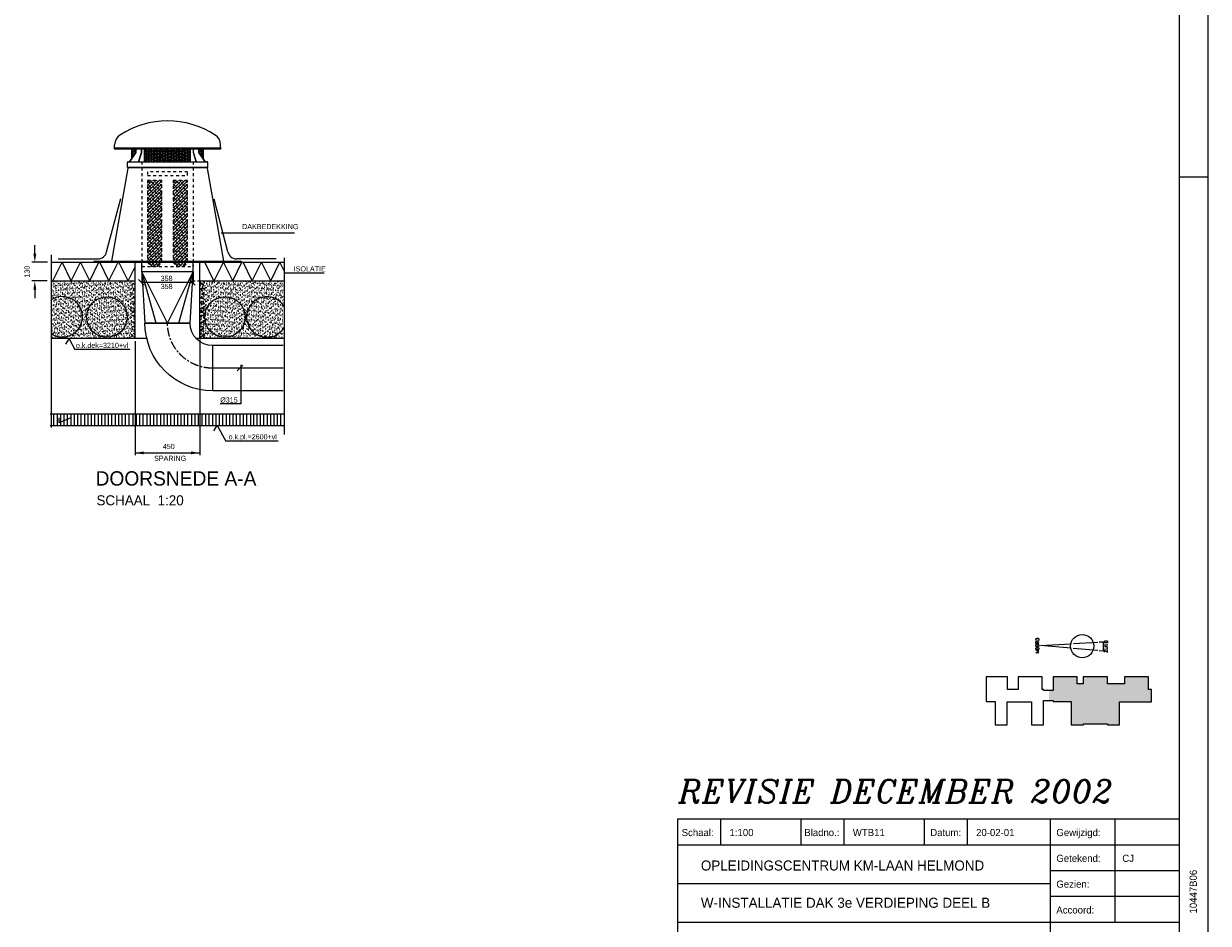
# Model space of a CAD drawing. Extents: x -4389 to 148511, y -40018 to 84100.
# Tile 22 of 28: x 107190 to 148511, y 3658 to 35037. Entities that reach past the tile are written whole.
import ezdxf

# ---------------------------------------------------------------- set-up
doc = ezdxf.new("R2010")
doc.units = 0
doc.header["$LTSCALE"] = 100
for name, pattern in [('CENTER2', [11.25, 7.5, -1.25, 1.25, -1.25]), ('CENTER4', [5, 3.125, -0.625, 0.625, -0.625]), ('HIDDEN', [2, 1, -1]), ('HIDDENINV', [3.75, 0, -1.25, 2.5]), ('LURETOUR', [6, 4, -2])]:
    doc.linetypes.add(name, pattern=pattern)
doc.layers.get('0').update_dxf_attribs({"linetype": 'CONTINUOUS'})
doc.layers.get('DEFPOINTS').update_dxf_attribs({"linetype": 'CONTINUOUS'})
for name, color, linetype in [('00KAD025', 2, 'CONTINUOUS'), ('00KAD070', 5, 'CONTINUOUS'), ('AL$1----_ALGEMEEN', 7, 'CONTINUOUS'), ('AL$1A---_ALGEMEEN', 8, 'CONTINUOUS'), ('AL$2----_RENVOOI', 7, 'CONTINUOUS'), ('AL$5----_NOORDPIJL', 7, 'CONTINUOUS'), ('BL$4----', 7, 'CONTINUOUS'), ('HATCH', 9, 'CONTINUOUS'), ('HIDDEN', 6, 'HIDDEN'), ('WL561---', 4, 'CONTINUOUS'), ('WL570---', 3, 'CONTINUOUS'), ('WL570---_HARTLIJN', 1, 'CONTINUOUS'), ('WL570---_RETOUR', 3, 'CONTINUOUS'), ('WL570---_TOEVOER', 3, 'CONTINUOUS'), ('WM561---', 1, 'CONTINUOUS'), ('WM570---', 1, 'CONTINUOUS')]:
    doc.layers.add(name, color=color, linetype=linetype)
doc.styles.add('BURO-018', font='BUROFONT.shx', dxfattribs={"height": 180})
doc.styles.add('BURO-025', font='BUROFONT.shx', dxfattribs={"height": 250})
doc.styles.add('BURO-035', font='BUROFONT.shx', dxfattribs={"height": 350})
doc.styles.add('BURO-050', font='BUROFONT.shx', dxfattribs={"height": 500})
doc.styles.add('ITALICC', font='italicc', dxfattribs={"width": 10, "height": 10})
doc.dimstyles.new('CEES', dxfattribs={"dimscale": 100, "dimtxt": 3, "dimasz": 3, "dimexe": 1, "dimexo": 1, "dimgap": 1.5, "dimtad": 0, "dimdec": 0, "dimzin": 0, "dimtxsty": 'BURO-018', "dimcen": -3, "dimdle": 1.25, "dimclrd": 1, "dimclre": 1, "dimclrt": 1, "dimazin": 3, "dimtfac": 0.75, "dimtdec": 0, "dimtofl": 0, "dimtmove": 0, "dimatfit": 3, "dimtvp": 1.5, "dimtolj": 1, "dimtzin": 0})

# ---------------------------------------------------------------- blocks, each defined once
blk = doc.blocks.new('KUIJPERSKLEUR')
at = {"color": 1}
for p, q in [((-185, 10), (-185, 73)), ((-185, 73), (-10, 73)), ((-170, 64), (-170, 73)), ((-142, 64), (-142, 73)), ((-127, 64), (-127, 73)), ((-99, 64), (-99, 73)), ((-84, 64), (-84, 73)), ((-55, 10), (-55, 73)), ((-32.5, 37), (-32.5, 73)), ((-185, 64), (-10, 64)), ((-55, 55), (-10, 55)), ((-185, 50.5), (-55, 50.5)), ((-55, 46), (-10, 46)), ((-185, 37), (-10, 37))]:
    blk.add_line(p, q, dxfattribs=at)
at = {"color": 1, "style": 'BURO-025'}
for s, p in [('Schaal:', (-183.7, 67)), ('Bladno.:', (-140.93, 67)), ('Datum:', (-97, 67)), ('Gewijzigd:', (-53, 67)), ('Getekend:', (-53, 58)), ('Gezien:', (-53, 49)), ('Accoord:', (-53, 40))]:
    blk.add_text(s, height=2.5, dxfattribs=at).set_placement(p)
at = {"color": 150, "style": 'BURO-025'}
for tag, p in [('TKSCHAAL', (-167, 67)), ('TKBLADNR', (-124, 67)), ('TKDATCREAT', (-81, 67)), ('TKDATA', (-30, 67)), ('TKINIT', (-30, 58)), ('PRPRLEID', (-30, 49)), ('PRGRLEID', (-30, 40))]:
    blk.add_attdef(tag, p, '', height=2.5, dxfattribs=at)
at = {"color": 3, "style": 'BURO-035'}
for tag, p in [('PROMSCHR', (-177, 55)), ('TK1OMSCHR', (-177, 42))]:
    blk.add_attdef(tag, p, '', height=3.5, dxfattribs=at)
at = {"color": 1, "style": 'BURO-025'}
blk.add_attdef('TKFILE', (-4, 40), '', height=2.5, rotation=90, dxfattribs=at)
blk.add_attdef('PRNAAM', (-30, 31.5), '', height=2.5, dxfattribs=at)
at = {"color": 4, "style": 'BURO-050'}
blk.add_attdef('TKTEKNR', (-48, 19), '', height=5, dxfattribs=at)
blk = doc.blocks.new('A$C5B61664F')
at = {"layer": '00KAD025', "linetype": 'CONTINUOUS'}
for p, q in [((152900, 0), (152900, 84100)), ((151900, 29700), (152900, 29700))]:
    blk.add_line(p, q, dxfattribs=at)
at = {"layer": '00KAD070', "linetype": 'CONTINUOUS'}
blk.add_line((151900, 1000), (151900, 83100), dxfattribs=at)
blk = doc.blocks.new('*X90')
at = {"color": 0}
for p, q in [((6419.8, 5768.1), (6449.8, 5776.1)), ((6419.8, 5775.2), (6449.8, 5767.2)), ((6419.8, 5757.7), (6449.8, 5765.8)), ((6419.8, 5764.9), (6449.8, 5756.8)), ((6419.8, 5747.4), (6449.8, 5755.4)), ((6419.8, 5754.5), (6446, 5747.5)), ((6419.8, 5744.2), (6440, 5738.8)), ((6419.8, 5737), (6443.1, 5743.3)), ((6419.8, 5733.8), (6433.9, 5730)), ((6419.8, 5726.7), (6434.3, 5730.6)), ((6419.8, 5723.5), (6427.9, 5721.3)), ((6419.8, 5716.3), (6425.5, 5717.9)), ((6419.8, 5713.1), (6421.8, 5712.6)), ((6448.6, 5777.9), (6449.8, 5777.5)), ((6509.8, 5699), (6803.9, 5777.9)), ((6509.8, 5709.4), (6765.3, 5777.9)), ((6509.8, 5719.7), (6726.6, 5777.9)), ((6509.8, 5730.1), (6688, 5777.9)), ((6509.8, 5740.4), (6649.4, 5777.9)), ((6509.8, 5750.8), (6610.7, 5777.9)), ((6509.8, 5761.2), (6572.1, 5777.9)), ((6509.8, 5771.5), (6533.5, 5777.9)), ((6509.8, 5688.7), (6829.8, 5774.4)), ((6509.8, 5771.8), (6823.1, 5687.9)), ((6509.8, 5761.5), (6784.5, 5687.9)), ((6509.8, 5751.1), (6745.8, 5687.9)), ((6509.8, 5740.8), (6707.2, 5687.9)), ((6509.8, 5730.4), (6668.6, 5687.9)), ((6509.8, 5720.1), (6629.9, 5687.9)), ((6509.8, 5709.7), (6591.3, 5687.9)), ((6525.9, 5777.9), (6829.8, 5696.4)), ((6545.3, 5687.9), (6829.8, 5764.1)), ((6564.5, 5777.9), (6829.8, 5706.8)), ((6583.9, 5687.9), (6829.8, 5753.7)), ((6603.1, 5777.9), (6829.8, 5717.1)), ((6622.6, 5687.9), (6829.8, 5743.4)), ((6641.8, 5777.9), (6829.8, 5727.5)), ((6661.2, 5687.9), (6829.8, 5733)), ((6680.4, 5777.9), (6829.8, 5737.8)), ((6699.9, 5687.9), (6829.8, 5722.7)), ((6719, 5777.9), (6829.8, 5748.2)), ((6738.5, 5687.9), (6829.8, 5712.3)), ((6757.7, 5777.9), (6829.8, 5758.5)), ((6796.3, 5777.9), (6829.8, 5768.9)), ((6889.8, 5769.8), (6919.8, 5777.8)), ((6889.8, 5773.5), (6919.8, 5765.5)), ((6889.8, 5759.4), (6919.8, 5767.5)), ((6889.8, 5763.2), (6919.8, 5755.1)), ((6889.8, 5752.8), (6919.8, 5744.8)), ((6892, 5749.7), (6919.8, 5757.1)), ((6898, 5741), (6919.8, 5746.8)), ((6898.6, 5740.1), (6919.8, 5734.4)), ((6904, 5732.2), (6919.8, 5736.4)), ((6907.4, 5727.4), (6919.8, 5724.1)), ((6910.1, 5723.5), (6919.8, 5726.1)), ((6912.2, 5777.9), (6919.8, 5775.8)), ((6916.1, 5714.8), (6919.8, 5715.7)), ((6916.2, 5714.7), (6919.8, 5713.7)), ((6509.8, 5699.4), (6552.6, 5687.9)), ((6509.8, 5689), (6514, 5687.9)), ((6777.1, 5687.9), (6829.8, 5702)), ((6815.8, 5687.9), (6829.8, 5691.6))]:
    blk.add_line(p, q, dxfattribs=at)
blk = doc.blocks.new('*X89')
at = {"color": 0}
for p, q in [((9930, 15632.5), (10010.9, 15713.4)), ((9930, 15654.9), (9988.4, 15713.4)), ((9930, 15677.4), (9966, 15713.4)), ((9930, 15699.8), (9943.5, 15713.4)), ((9930, 15610), (10030, 15710)), ((9945.6, 15693), (9930, 15708.6)), ((9979.3, 15681.8), (9951.2, 15709.8)), ((10001.8, 15704.2), (9992.6, 15713.4)), ((10030, 15698.4), (10015.1, 15713.4)), ((9930, 15587.6), (10030, 15687.6)), ((9956.9, 15659.3), (9930, 15686.2)), ((9930, 15565.1), (10030, 15665.1)), ((9930, 15542.7), (10030, 15642.7)), ((9934.4, 15636.9), (9930, 15641.3)), ((9930, 15520.2), (10030, 15620.2)), ((9968.1, 15625.6), (9940, 15653.7)), ((9979.3, 15592), (9951.2, 15620)), ((9990.5, 15648.1), (9962.5, 15676.2)), ((10001.8, 15614.4), (9973.7, 15642.5)), ((10013, 15670.5), (9984.9, 15698.6)), ((10024.2, 15636.9), (9996.1, 15664.9)), ((10030, 15608.6), (10007.4, 15631.3)), ((10030, 15676), (10018.6, 15687.4)), ((10030, 15653.5), (10029.8, 15653.7)), ((9945.6, 15603.2), (9930, 15618.8)), ((9930, 15497.8), (10030, 15597.8)), ((9956.9, 15569.5), (9930, 15596.4)), ((9930, 15475.3), (10030, 15575.3)), ((9930, 15452.9), (10030, 15552.9)), ((9934.4, 15547.1), (9930, 15551.5)), ((9968.1, 15535.8), (9940, 15563.9)), ((9990.5, 15558.3), (9962.5, 15586.4)), ((10001.8, 15524.6), (9973.7, 15552.7)), ((10013, 15580.7), (9984.9, 15608.8)), ((10024.2, 15547.1), (9996.1, 15575.1)), ((10030, 15518.8), (10007.4, 15541.5)), ((10030, 15586.2), (10018.6, 15597.6)), ((10030, 15563.7), (10029.8, 15563.9)), ((9930, 15430.4), (10030, 15530.4)), ((9945.6, 15513.4), (9930, 15529)), ((9930, 15408), (10030, 15508)), ((9956.9, 15479.7), (9930, 15506.6)), ((9930, 15385.5), (10030, 15485.5)), ((9930, 15363.1), (10030, 15463.1)), ((9934.4, 15457.3), (9930, 15461.7)), ((9968.1, 15446), (9940, 15474.1)), ((9979.3, 15502.2), (9951.2, 15530.2)), ((9990.5, 15468.5), (9962.5, 15496.6)), ((10001.8, 15434.8), (9973.7, 15462.9)), ((10013, 15490.9), (9984.9, 15519)), ((10024.2, 15457.3), (9996.1, 15485.3)), ((10030, 15496.4), (10018.6, 15507.8)), ((10030, 15473.9), (10029.8, 15474.1)), ((9930, 15340.6), (10030, 15440.6)), ((9945.6, 15423.6), (9930, 15439.2)), ((9930, 15318.2), (10030, 15418.2)), ((9956.9, 15389.9), (9930, 15416.8)), ((9930, 15295.7), (10030, 15395.7)), ((9930, 15273.3), (10030, 15373.3)), ((9934.4, 15367.5), (9930, 15371.9)), ((9968.1, 15356.2), (9940, 15384.3)), ((9979.3, 15412.4), (9951.2, 15440.4)), ((9990.5, 15378.7), (9962.5, 15406.8)), ((10001.8, 15345), (9973.7, 15373.1)), ((10013, 15401.1), (9984.9, 15429.2)), ((10024.2, 15367.5), (9996.1, 15395.5)), ((10030, 15429), (10007.4, 15451.7)), ((10030, 15406.6), (10018.6, 15418)), ((10030, 15384.1), (10029.8, 15384.3)), ((9930, 15250.8), (10030, 15350.8)), ((9945.6, 15333.8), (9930, 15349.4)), ((9930, 15228.4), (10030, 15328.4)), ((9956.9, 15300.1), (9930, 15327)), ((9930, 15205.9), (10030, 15305.9)), ((9968.1, 15266.4), (9940, 15294.5)), ((9979.3, 15322.6), (9951.2, 15350.6)), ((9990.5, 15288.9), (9962.5, 15316.9)), ((10013, 15311.3), (9984.9, 15339.4)), ((10024.2, 15277.7), (9996.1, 15305.7)), ((10030, 15339.2), (10007.4, 15361.9)), ((10030, 15316.8), (10018.6, 15328.2)), ((10030, 15294.3), (10029.8, 15294.5)), ((9930, 15183.5), (10030, 15283.5)), ((9934.4, 15277.7), (9930, 15282.1)), ((9930, 15161), (10030, 15261)), ((9945.6, 15244), (9930, 15259.6)), ((9956.9, 15210.3), (9930, 15237.2)), ((9930.9, 15139.5), (10030, 15238.6)), ((9942.1, 15128.2), (10030, 15216.1)), ((9979.3, 15232.8), (9951.2, 15260.8)), ((9990.5, 15199.1), (9962.5, 15227.1)), ((10001.8, 15255.2), (9973.7, 15283.3)), ((10013, 15221.5), (9984.9, 15249.6)), ((10024.2, 15187.9), (9996.1, 15215.9)), ((10030, 15249.4), (10007.4, 15272)), ((10030, 15227), (10018.6, 15238.4)), ((9934.4, 15187.9), (9930, 15192.3)), ((9945.6, 15154.2), (9930, 15169.8)), ((9956.9, 15120.5), (9930, 15147.3)), ((9968.1, 15176.6), (9940, 15204.7)), ((9979.3, 15143), (9951.2, 15171)), ((9953.4, 15117), (10030, 15193.7)), ((9984.5, 15115.4), (9962.5, 15137.3)), ((10001.8, 15165.4), (9973.7, 15193.5)), ((9974.2, 15115.4), (10030, 15171.2)), ((10013, 15131.7), (9984.9, 15159.8)), ((10006, 15116.3), (9996.1, 15126.1)), ((9996.6, 15115.4), (10030, 15148.8)), ((10030, 15159.6), (10007.4, 15182.2)), ((10028.4, 15138.8), (10018.6, 15148.6)), ((10030, 15204.5), (10029.8, 15204.7))]:
    blk.add_line(p, q, dxfattribs=at)
blk = doc.blocks.new('LU-1D-VR-6276FE6FE')
at = {"color": 0, "linetype": 'CONTINUOUS'}
for p, q in [((1790, 895), (0, 787.5)), ((0, 393.75), (1790, 895)), ((0, 0), (1790, 895)), ((1790, -895), (1790, 895)), ((0, 787.5), (0, -787.5)), ((0, 0), (1790, -895)), ((0, -393.75), (1790, -895)), ((0, -787.5), (1790, -895))]:
    blk.add_line(p, q, dxfattribs=at)
blk = doc.blocks.new('LU-2D-K-166')
at = {"color": 0, "linetype": 'CONTINUOUS'}
for p, q in [((-0.5, 179), (0.5, 179)), ((-0.5, -179), (0.5, -179))]:
    blk.add_line(p, q, dxfattribs=at)
blk = doc.blocks.new('*D93')
at = {"color": 1, "linetype": 'BYBLOCK'}
for p, q in [((69677, 22796), (69677, 23096)), ((70125, 22496), (69577, 22496)), ((70104, 21846), (69577, 21846)), ((69677, 21546), (69677, 21246))]:
    blk.add_line(p, q, dxfattribs=at)
for points in [[(69627, 22796), (69727, 22796), (69677, 22496)], [(69627, 21546), (69727, 21546), (69677, 21846)]]:
    blk.add_solid(points, dxfattribs=at)
at = {"layer": 'DEFPOINTS', "color": 0, "linetype": 'BYBLOCK'}
for p in [(70225, 22496), (69677, 21846), (70204, 21846)]:
    blk.add_point(p, dxfattribs=at)
at = {"color": 1, "linetype": 'BYBLOCK', "insert": (69407, 22171), "char_height": 180, "attachment_point": 5, "rotation": 90, "style": 'BURO-018'}
blk.add_mtext('\\A1;130', dxfattribs=at)
blk = doc.blocks.new('LU-1D-K-627')
at = {"color": 0, "linetype": 'CONTINUOUS'}
for p, q in [((-0.5, 787.5), (0.5, 787.5)), ((-0.5, -787.5), (0.5, -787.5))]:
    blk.add_line(p, q, dxfattribs=at)
at = {"layer": 'WL570---_HARTLIJN', "linetype": 'CENTER2'}
blk.add_line((-0.5, 0), (0.5, 0), dxfattribs=at)
blk = doc.blocks.new('LU-1D-B--1-6275A627')
at = {"color": 0, "linetype": 'CONTINUOUS'}
for p, q in [((-1575, -787.5), (-1575, 787.5)), ((787.5, -1575), (-787.5, -1575))]:
    blk.add_line(p, q, dxfattribs=at)
for radius in [2362.5, 787.5]:
    blk.add_arc((-1575, -1575), radius, 0, 90, dxfattribs=at)
at = {"layer": 'WL570---_HARTLIJN', "linetype": 'CENTER4'}
blk.add_arc((-1575, -1575), 1575, 0, 90, dxfattribs=at)

msp = doc.modelspace()

# ---------------------------------------------------------------- hatches: boundary and pattern name
at = {"layer": 'BL$4----'}
msp.add_hatch(color=8, dxfattribs=at).paths.add_polyline_path([(144151.7, 12006.4), (143934.9, 12006.4), (143934.9, 12251.3), (143095.4, 12251.3), (143095.4, 11779.1), (142958, 11779.1), (142958, 11433.6), (143095.4, 11433.6), (143095.4, 11393), (143731.9, 11393), (143731.9, 10580), (144152.4, 10580), (144152.4, 10610.4), (144990.5, 10610.4), (144990.5, 10580), (145411, 10580), (145411, 11389), (146534.9, 11389), (146534.9, 11809.5), (146429.5, 11809.5), (146429.5, 12251.3), (145590, 12251.3), (145590, 12006.4), (144991.2, 12006.4), (144991.2, 12251.3), (144151.7, 12251.3)])
at = {"layer": 'WM570---'}
h = msp.add_hatch(dxfattribs=at)
h.set_pattern_fill('AR-SAND', color=8, scale=2.5, style=0)
h.set_pattern_definition([(37.5, (156667.02, -213530.86), (-4.00008, 122.35331), [0, -96.52, 0, -107.95, 0, -103.1875]), (7.5, (156667.02, -213530.86), (112.38082, 179.20628), [0, -52.07, 0, -86.995, 0, -33.3375]), (327.5, (156588.91, -213530.86), (197.748093, 0.359296), [0, -31.75, 0, -114.3, 0, -149.225]), (317.5, (156588.91, -213530.86), (190.88911, 55.73233), [0, -15.875, 0, -74.93, 0, -85.725])])
h.paths.add_polyline_path([(108146.8, 26064), (108146.8, 25297.8, -2.5235902), (108146.8, 24328.7), (108146.8, 24064), (110933.6, 24064), (110933.6, 26064), (110559.2, 26064)])
h.paths.add_polyline_path([(110866.9, 24805.2, -1.0000001), (109452, 24805.2, -1.0000001)], flags=16)
h.paths.add_polyline_path([(110866.9, 24805.2, 1.0000001), (109452, 24805.2, 1.0000001)], flags=0)
h.paths.add_polyline_path([(108146.8, 25297.8), (108146.8, 24328.7, 2.5235902)], flags=16)
h = msp.add_hatch(dxfattribs=at)
h.set_pattern_fill('AR-SAND', color=8, scale=2.5, style=0)
h.paths.add_polyline_path([(111082.6, 26064), (110925.8, 26064), (110925.8, 24064), (111082.6, 24064)])
h = msp.add_hatch(dxfattribs=at)
h.set_pattern_fill('AR-SAND', color=8, scale=2.5, style=0)
h.set_pattern_definition([(142.5, (224415.2, 0), (4.00008, 122.35331), [0, -96.52, 0, -107.95, 0, -103.1875]), (172.5, (224415.2, 0), (-112.38082, 179.20628), [0, -52.07, 0, -86.995, 0, -33.3375]), (212.5, (224493.31, 0), (-197.74809, 0.3593), [0, -31.75, 0, -114.3, 0, -149.225]), (222.5, (224493.3, 0), (-190.88911, 55.73233), [0, -15.875, 0, -74.93, 0, -85.725])])
h.paths.add_polyline_path([(113332.6, 26064), (113489.4, 26064), (113489.4, 24064), (113332.6, 24064)])
h = msp.add_hatch(dxfattribs=at)
h.set_pattern_fill('AR-SAND', color=8, scale=2.5, style=0)
h.set_pattern_definition([(142.5, (67717.84, -213530.86), (4.00008, 122.35331), [0, -96.52, 0, -107.95, 0, -103.1875]), (172.5, (67717.84, -213530.86), (-112.38082, 179.20628), [0, -52.07, 0, -86.995, 0, -33.3375]), (212.5, (67795.95, -213530.86), (-197.748093, 0.359296), [0, -31.75, 0, -114.3, 0, -149.225]), (222.5, (67795.95, -213530.86), (-190.88911, 55.73233), [0, -15.875, 0, -74.93, 0, -85.725])])
h.paths.add_polyline_path([(116238.1, 26064), (116238.1, 25297.8, 2.5235902), (116238.1, 24328.7), (116238.1, 24064), (113451.2, 24064), (113451.2, 26064), (113825.6, 26064)])
h.paths.add_polyline_path([(113518, 24805.2, 1.0000001), (114932.9, 24805.2, 1.0000001)], flags=16)
h.paths.add_polyline_path([(113518, 24805.2, -1.0000001), (114932.9, 24805.2, -1.0000001)], flags=0)
h.paths.add_polyline_path([(116238.1, 25297.8), (116238.1, 24328.7, -2.5235902)], flags=16)

# ---------------------------------------------------------------- linework, layer by layer
at = {"color": 3}
for p, q in [((110362.4, 30712.3), (110362.4, 30817.2)), ((110362.4, 30712.3), (114053.1, 30712.3)), ((110362.8, 30672.3), (114052.8, 30672.3)), ((110957.8, 30330.7), (110957.8, 30672.3)), ((111107.8, 30547.3), (111107.8, 30672.3)), ((111117.8, 30544.2), (111117.8, 30672.3)), ((111297.8, 30548.8), (111297.8, 30672.3)), ((111307.8, 30547.3), (111307.8, 30672.3)), ((113107.8, 30547.3), (113107.8, 30672.3)), ((113117.8, 30548.8), (113117.8, 30672.3)), ((113297.8, 30544.2), (113297.8, 30672.3)), ((113307.8, 30547.3), (113307.8, 30672.3)), ((113457.8, 30330.7), (113457.8, 30672.3)), ((114053.1, 30712.3), (114053.1, 30817.2)), ((110807.8, 30022.3), (110807.8, 30197.3)), ((110832.8, 30222.3), (113582.8, 30222.3)), ((110882.8, 30222.3), (111107.8, 30547.3)), ((110894.9, 30222.3), (111117.8, 30544.2)), ((111197.3, 30222.3), (111297.8, 30548.8)), ((111207.8, 30222.3), (111307.8, 30547.3)), ((113207.8, 30222.3), (113107.8, 30547.3)), ((113218.2, 30222.3), (113117.8, 30548.8)), ((113520.6, 30222.3), (113297.8, 30544.2)), ((113532.8, 30222.3), (113307.8, 30547.3)), ((113607.8, 30022.3), (113607.8, 30197.3)), ((110807.8, 30022.3), (113607.8, 30022.3)), ((113572.5, 30022.3), (110843.1, 30022.3))]:
    msp.add_line(p, q, dxfattribs=at)
for p, q in [((111407.8, 30222.3), (111407.8, 30672.3)), ((113007.8, 30222.3), (113007.8, 30672.3)), ((110914, 30022.3), (113501.5, 30022.3))]:
    msp.add_line(p, q)
at = {"color": 1, "linetype": 'BYBLOCK'}
for p, q in [((113328.2, 24016.5), (113328.2, 19990.8)), ((111075.5, 23966.6), (111075.5, 19990.8)), ((114632.7, 22927.2), (114832.1, 23126.6)), ((114761.1, 23135.7), (114761.1, 21773)), ((114761.1, 21773), (114043.3, 21773)), ((111075.5, 20066.5), (113328.2, 20066.5))]:
    msp.add_line(p, q, dxfattribs=at)
at = {"color": 3}
for points in [[(110843.1, 30022.4), (110838.9, 30021, 0.2751603), (110822.2, 30001.7), (110250.2, 26758, -0.3639702), (110225.6, 26737.3)], [(113572.1, 30022.4), (113576.3, 30021, -0.2751603), (113593, 30001.7), (114165, 26758, 0.3639702), (114189.6, 26737.3)]]:
    msp.add_lwpolyline(points, format="xyb", dxfattribs=at)
msp.add_lwpolyline([(114782.6, 26722.3), (114782.6, 26737.3), (109632.6, 26737.3), (109632.6, 26722.3)], close=True, dxfattribs=at)
for centre, radius, start, end in [((112207.8, 28604.1), 3043.2, 56.85098, 123.14902), ((110762.4, 30817.2), 400, 123.149, 180), ((113653.1, 30817.2), 400, 0, 56.851), ((110362.8, 30692.3), 20, 89.00488, 270.00441), ((114052.8, 30692.3), 20, 269.99559, 90.99512), ((110832.8, 30197.3), 25, 90, 180), ((113582.8, 30197.3), 25, 0, 90)]:
    msp.add_arc(centre, radius, start, end, dxfattribs=at)
at = {"color": 1, "linetype": 'BYBLOCK'}
for points in [[(111375.5, 20116.5), (111375.5, 20016.5), (111075.5, 20066.5)], [(113028.2, 20116.5), (113028.2, 20016.5), (113328.2, 20066.5)]]:
    msp.add_solid(points, dxfattribs=at)
at = {"layer": 'AL$1----_ALGEMEEN', "color": 8}
msp.add_circle((144115.1, 13326.7), 405.1, dxfattribs=at)
at = {"layer": 'AL$1A---_ALGEMEEN', "linetype": 'CONTINUOUS'}
msp.add_lwpolyline([(108831.1, 21294.1), (108431.1, 21118), (108431.1, 21294.1)], dxfattribs=at)
at = {"layer": 'AL$2----_RENVOOI', "color": 8}
for p, q in [((140765.3, 12251.3), (140765.3, 11393)), ((141507.8, 12251.3), (140765.3, 12251.3)), ((141507.8, 11809.5), (141507.8, 12251.3)), ((142721.4, 12251.3), (141881.8, 12251.3)), ((141881.8, 12251.3), (141881.8, 11809.5)), ((142721.4, 11809.5), (142721.4, 12251.3)), ((143095.4, 12251.3), (143095.4, 11779.1)), ((143934.9, 12251.3), (143095.4, 12251.3)), ((143934.9, 12006.4), (143934.9, 12251.3)), ((144151.7, 12006.4), (143934.9, 12006.4)), ((144991.2, 12251.3), (144151.7, 12251.3)), ((144151.7, 12251.3), (144151.7, 12006.4)), ((144991.2, 12006.4), (144991.2, 12251.3)), ((145590, 12006.4), (144991.2, 12006.4)), ((145590, 12251.3), (145590, 12006.4)), ((146429.5, 12251.3), (145590, 12251.3)), ((146429.5, 11809.5), (146429.5, 12251.3)), ((141881.8, 11809.5), (141507.8, 11809.5)), ((142759.1, 11809.5), (142721.4, 11809.5)), ((142759.1, 11779.1), (142759.1, 11809.5)), ((143095.4, 11779.1), (142759.1, 11779.1)), ((146534.9, 11809.5), (146429.5, 11809.5)), ((146534.9, 11389), (146534.9, 11809.5)), ((140765.3, 11393), (141080, 11393)), ((141080, 11393), (141080, 10580)), ((141500.5, 11389), (142338.6, 11389)), ((141500.5, 10580), (141500.5, 11389)), ((142338.6, 11389), (142338.6, 10580)), ((142759.1, 11433.6), (143095.4, 11433.6)), ((142759.1, 10580), (142759.1, 11433.6)), ((143095.4, 11433.6), (143095.4, 11393)), ((143095.4, 11393), (143731.9, 11393)), ((143731.9, 11393), (143731.9, 10580)), ((145411, 11389), (146534.9, 11389)), ((145411, 10580), (145411, 11389)), ((141080, 10580), (141500.5, 10580)), ((142338.6, 10580), (142759.1, 10580)), ((143731.9, 10580), (144152.4, 10580)), ((144152.4, 10610.4), (144990.5, 10610.4)), ((144152.4, 10580), (144152.4, 10610.4)), ((144990.5, 10610.4), (144990.5, 10580)), ((144990.5, 10580), (145411, 10580))]:
    msp.add_line(p, q, dxfattribs=at)
at = {"layer": 'AL$5----_NOORDPIJL', "color": 8}
for points in [[(142586.7, 13204.3), (142505.7, 13205.4), (142492.5, 13223.1), (142493, 13259.4), (142506.7, 13276.9), (142587.7, 13275.8), (142600.9, 13257.9), (142600.4, 13221.6), (142586.7, 13204.3)], [(142588.2, 13312.1), (142507.2, 13313.2), (142494, 13330.9), (142494.5, 13367.4), (142508.2, 13384.7), (142589.2, 13383.6), (142602.4, 13365.9), (142601.8, 13329.4), (142588.2, 13312.1)], [(142603.1, 13419.8), (142495.2, 13421.3), (142496, 13475.3), (142509.7, 13492.6), (142536.7, 13492.2), (142550, 13474.5), (142549.2, 13420.6)], [(142604.6, 13527.8), (142496.7, 13529.3), (142497.5, 13583.2), (142524.7, 13600.3), (142578.7, 13599.5), (142605.4, 13581.7), (142604.6, 13527.8)], [(142549.7, 13455.7), (142604.1, 13489.9)], [(143716.5, 13253.4), (142656.8, 13346.9), (143718.7, 13410.9)], [(144656.1, 13170.4), (143801.8, 13245.6)], [(143804.2, 13416.2), (144660.2, 13467.9)], [(144704, 13471.6), (144846.4, 13478.5), (144841.9, 13154.6), (144699.8, 13165.4)], [(144889.9, 13226.5), (144982.5, 13225.2), (144996.2, 13242.5), (144996.8, 13278.8), (144983.5, 13296.5), (144889.5, 13297.8)], [(144890.2, 13350.2), (144890.7, 13386.4)], [(144890.5, 13369.8), (144998, 13368.3)], [(144999, 13440), (144891.5, 13441.5), (144892.2, 13495.3), (144919.4, 13512.4), (144973.1, 13511.6), (144999.7, 13493.8), (144999, 13440)], [(144997.7, 13348.7), (144998.2, 13384.9)], [(142598.6, 13096.1), (142490.7, 13097.6), (142599.6, 13167.6), (142491.7, 13169.1)], [(144887, 13119.1), (144888, 13190.3), (144994.5, 13117.6), (144995.5, 13188.8)]]:
    msp.add_lwpolyline(points, dxfattribs=at)
at = {"layer": 'DEFPOINTS', "color": 0, "linetype": 'BYBLOCK'}
for p in [(110641.4, 26064), (111141.4, 26064), (110920.7, 24064), (113328.2, 20066.5)]:
    msp.add_point(p, dxfattribs=at)
at = {"layer": 'HIDDEN', "color": 1}
for p, q in [((111310.1, 30222.3), (111310.1, 26572.3)), ((113105.1, 30222.3), (113105.1, 26572.3)), ((111310.1, 26572.3), (113105.1, 26572.3))]:
    msp.add_line(p, q, dxfattribs=at)
for points in [[(111507.6, 29872.3), (111507.6, 29747.3), (112907.6, 29747.3), (112907.6, 29872.3)], [(111507.6, 26707.3), (111632.6, 26582.3), (111882.6, 26582.3), (112007.6, 26707.3), (112007.6, 29572.3), (111507.6, 29572.3)], [(112407.6, 26707.3), (112532.6, 26582.3), (112782.6, 26582.3), (112907.6, 26707.3), (112907.6, 29572.3), (112407.6, 29572.3)]]:
    msp.add_lwpolyline(points, close=True, dxfattribs=at)
at = {"layer": 'WL570---_RETOUR'}
msp.add_line((111312.6, 26714), (113102.6, 26714), dxfattribs=at)
at = {"layer": 'WL570---_TOEVOER', "color": 8}
for p, q in [((108156.1, 20958), (108156.1, 26969.5)), ((116286.5, 20708.5), (116286.5, 26866.2)), ((108156.1, 26714), (114718.5, 26714)), ((108206.7, 26064), (108528.6, 26714)), ((108850.6, 26064), (108528.6, 26714)), ((108850.6, 26064), (109172.5, 26714)), ((109494.5, 26064), (109172.5, 26714)), ((109494.5, 26064), (109816.4, 26714)), ((110161.7, 26064), (109839.7, 26714)), ((110161.7, 26064), (110483.6, 26714)), ((110828.9, 26064), (110506.9, 26714)), ((110836.2, 26064), (111082.6, 26561.5)), ((111082.6, 24066.4), (111082.6, 26732)), ((113327.8, 26714), (113327.8, 24064)), ((113826.4, 26064), (113504.4, 26714)), ((113838.4, 26064), (114160.4, 26714)), ((114482.3, 26064), (114160.4, 26714)), ((114202.8, 26714), (116286.5, 26714)), ((114482.3, 26064), (114804.3, 26714)), ((115161.6, 26064), (114839.7, 26714)), ((115161.6, 26064), (115483.6, 26714)), ((115805.5, 26064), (115483.6, 26714)), ((115805.5, 26064), (116127.4, 26714)), ((116286.5, 26392.8), (116127.4, 26714)), ((108156.1, 26064), (111082.6, 26064)), ((113327.8, 26064), (116286.5, 26064)), ((108156.1, 24064), (111499.4, 24064)), ((113192.7, 24064), (116286.5, 24064)), ((108110, 21424.9), (113057.2, 21424.9)), ((108245.7, 21024.9), (108245.7, 21424.9)), ((108364.8, 21024.9), (108364.8, 21424.9)), ((108483.8, 21024.9), (108483.8, 21424.9)), ((108602.9, 21024.9), (108602.9, 21424.9)), ((108721.9, 21024.9), (108721.9, 21424.9)), ((108841, 21024.9), (108841, 21424.9)), ((108960.1, 21024.9), (108960.1, 21424.9)), ((109079.1, 21024.9), (109079.1, 21424.9)), ((109198.2, 21024.9), (109198.2, 21424.9)), ((109317.3, 21024.9), (109317.3, 21424.9)), ((109436.3, 21024.9), (109436.3, 21424.9)), ((109555.4, 21024.9), (109555.4, 21424.9)), ((109674.4, 21024.9), (109674.4, 21424.9)), ((109793.5, 21024.9), (109793.5, 21424.9)), ((109912.6, 21024.9), (109912.6, 21424.9)), ((110031.6, 21024.9), (110031.6, 21424.9)), ((110150.7, 21024.9), (110150.7, 21424.9)), ((110269.8, 21024.9), (110269.8, 21424.9)), ((110388.8, 21024.9), (110388.8, 21424.9)), ((110507.9, 21024.9), (110507.9, 21424.9)), ((110626.9, 21024.9), (110626.9, 21424.9)), ((110746, 21024.9), (110746, 21424.9)), ((110865.1, 21024.9), (110865.1, 21424.9)), ((111004.6, 21024.9), (111004.6, 21424.9)), ((111123.6, 21024.9), (111123.6, 21424.9)), ((111242.7, 21024.9), (111242.7, 21424.9)), ((111361.8, 21024.9), (111361.8, 21424.9)), ((111491.9, 21024.9), (111491.9, 21424.9)), ((111611, 21024.9), (111611, 21424.9)), ((111730, 21024.9), (111730, 21424.9)), ((111849.1, 21024.9), (111849.1, 21424.9)), ((111968.2, 21024.9), (111968.2, 21424.9)), ((112087.2, 21024.9), (112087.2, 21424.9)), ((112206.3, 21024.9), (112206.3, 21424.9)), ((112325.3, 21024.9), (112325.3, 21424.9)), ((112444.4, 21024.9), (112444.4, 21424.9)), ((112563.5, 21024.9), (112563.5, 21424.9)), ((112682.5, 21024.9), (112682.5, 21424.9)), ((112801.6, 21024.9), (112801.6, 21424.9)), ((112920.7, 21024.9), (112920.7, 21424.9)), ((112967.4, 21424.9), (116286.5, 21424.9)), ((113053.8, 21024.9), (113053.8, 21424.9)), ((113172.8, 21024.9), (113172.8, 21424.9)), ((113291.9, 21024.9), (113291.9, 21424.9)), ((113411, 21024.9), (113411, 21424.9)), ((113545.2, 21024.9), (113545.2, 21424.9)), ((113664.2, 21024.9), (113664.2, 21424.9)), ((113783.3, 21024.9), (113783.3, 21424.9)), ((113902.4, 21024.9), (113902.4, 21424.9)), ((114021.4, 21024.9), (114021.4, 21424.9)), ((114140.5, 21024.9), (114140.5, 21424.9)), ((114259.6, 21024.9), (114259.6, 21424.9)), ((114378.6, 21024.9), (114378.6, 21424.9)), ((114497.7, 21024.9), (114497.7, 21424.9)), ((114616.7, 21024.9), (114616.7, 21424.9)), ((114735.8, 21024.9), (114735.8, 21424.9)), ((114854.9, 21024.9), (114854.9, 21424.9)), ((114973.9, 21024.9), (114973.9, 21424.9)), ((115109.6, 21024.9), (115109.6, 21424.9)), ((115212.1, 21024.9), (115212.1, 21424.9)), ((115331.1, 21024.9), (115331.1, 21424.9)), ((115450.2, 21024.9), (115450.2, 21424.9)), ((115569.2, 21024.9), (115569.2, 21424.9)), ((115688.3, 21024.9), (115688.3, 21424.9)), ((115807.4, 21024.9), (115807.4, 21424.9)), ((115926.4, 21024.9), (115926.4, 21424.9)), ((116045.5, 21024.9), (116045.5, 21424.9)), ((116164.6, 21024.9), (116164.6, 21424.9)), ((116283.6, 21024.9), (116283.6, 21424.9)), ((108110, 21024.9), (116287.7, 21024.9))]:
    msp.add_line(p, q, dxfattribs=at)
at = {"layer": 'WL570---_TOEVOER', "color": 8, "linetype": 'HIDDENINV'}
for p, q in [((113151.5, 26064), (113731.7, 26064)), ((111141.3, 24064), (111144.2, 24064))]:
    msp.add_line(p, q, dxfattribs=at)
at = {"layer": 'WL570---_TOEVOER', "color": 8}
for centre in [(110092.2, 24805.2), (114210.7, 24805.2)]:
    msp.add_circle(centre, 707.4, dxfattribs=at)
for centre, start, end in [((108534.7, 24813.2), 239.07656, 120.92344), ((115672.7, 24805.2), 29.80526, 330.19474)]:
    msp.add_arc(centre, 707.4, start, end, dxfattribs=at)
at = {"layer": 'WM561---'}
for p, q in [((110895.6, 23669), (108977.1, 23669)), ((116068.9, 20479.1), (114243.9, 20479.1))]:
    msp.add_line(p, q, dxfattribs=at)
at = {"layer": 'WM570---', "color": 6}
for p, q in [((110078.5, 27075.5), (110573.3, 28944.9)), ((114310.1, 27075.5), (113829.6, 28918.3)), ((108397.3, 26835.8), (109784.6, 26835.8)), ((115994.7, 26835.8), (114607.4, 26835.8))]:
    msp.add_line(p, q, dxfattribs=at)
at = {"layer": 'WM570---'}
for p, q in [((114073.9, 27747.8), (116635.9, 27747.8)), ((116275.8, 26344.3), (117666.1, 26344.3)), ((108662.1, 23861.8), (108774.2, 24046.3)), ((108774.2, 24046.3), (108977.1, 23669)), ((113826.8, 20841.4), (113938.9, 21025.9)), ((113938.9, 21025.9), (114236.4, 20472.8))]:
    msp.add_line(p, q, dxfattribs=at)
at = {"layer": 'WM570---', "linetype": 'CONTINUOUS'}
for p, q in [((111391.2, 25913), (111191.8, 26112.4)), ((111313.7, 26391.7), (111313.7, 25978.6)), ((113176.3, 25913), (112976.9, 26112.4)), ((113099.6, 26386.7), (113099.6, 25954)), ((113104.5, 26012.7), (111312.6, 26012.7))]:
    msp.add_line(p, q, dxfattribs=at)
at = {"layer": 'WM570---', "color": 6}
for centre, start, end in [((109784.6, 27135.8), 270, 348.40229), ((114607.4, 27135.8), 191.59771, 270)]:
    msp.add_arc(centre, 300, start, end, dxfattribs=at)

# ---------------------------------------------------------------- block references
at = {"layer": 'BL$4----'}
msp.add_blockref('A$C5B61664F', (-4388.6, 0), dxfattribs=at)
ref = msp.add_blockref('KUIJPERSKLEUR', (148511.4, 0), dxfattribs=dict(at, xscale=100, yscale=100, zscale=100))
ref.add_attrib('TKINIT', 'CJ', (145511.4, 5800), dxfattribs={"layer": '0', "color": 150, "height": 250, "style": 'BURO-025'})
ref.add_attrib('TKDATCREAT', '20-02-01', (140411.4, 6700), dxfattribs={"layer": '0', "color": 150, "height": 250, "style": 'BURO-025'})
ref.add_attrib('TKSCHAAL', '1:100', (131811.4, 6700), dxfattribs={"layer": '0', "color": 150, "height": 250, "style": 'BURO-025'})
ref.add_attrib('TKFILE', '10447B06', (148111.4, 4000), dxfattribs={"layer": '0', "color": 1, "height": 250, "rotation": 90, "style": 'BURO-025'})
ref.add_attrib('TKBLADNR', 'WTB11', (136111.4, 6700), dxfattribs={"layer": '0', "color": 150, "height": 250, "style": 'BURO-025'})
ref.add_attrib('PROMSCHR', 'OPLEIDINGSCENTRUM KM-LAAN HELMOND', (130811.4, 5500), dxfattribs={"layer": '0', "color": 3, "height": 350, "style": 'BURO-035'})
ref.add_attrib('TK1OMSCHR', 'W-INSTALLATIE DAK 3e VERDIEPING DEEL B', (130811.4, 4200), dxfattribs={"layer": '0', "color": 3, "height": 350, "style": 'BURO-035'})
at = {"layer": 'HATCH', "xscale": 5, "yscale": 5, "zscale": 5}
for name, p in [('*X90', (78859, 1783)), ('*X89', (61857.5, -48994.5)), ('*X89', (62757.5, -48994.5))]:
    msp.add_blockref(name, p, dxfattribs=at)
at = {"layer": 'WL570---_RETOUR', "linetype": 'LURETOUR', "xscale": 333.7035275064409, "yscale": 5, "zscale": 5, "rotation": 90}
msp.add_blockref('LU-2D-K-166', (112207.6, 26547.1), dxfattribs=at)
at = {"layer": 'WL570---_RETOUR', "linetype": 'LURETOUR', "rotation": 90}
msp.add_blockref('LU-1D-VR-6276FE6FE', (112207.6, 24595.3), dxfattribs=at)
at = {"layer": 'WL570---_RETOUR', "linetype": 'LURETOUR', "xscale": -1, "rotation": 90}
msp.add_blockref('LU-1D-B--1-6275A627', (112207.6, 23020.3), dxfattribs=at)
at = {"layer": 'WL570---_RETOUR', "linetype": 'LURETOUR', "xscale": -2462.968802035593}
msp.add_blockref('LU-1D-K-627', (115014.1, 23020.3), dxfattribs=at)

# ---------------------------------------------------------------- texts
at = {"layer": 'WL561---', "color": 5, "linetype": 'CONTINUOUS', "style": 'ITALICC'}
msp.add_text('REVISIE DECEMBER 2002', height=798.281, dxfattribs=at).set_placement((130035.3, 7864.7))
at = {"layer": 'WL570---', "color": 1, "style": 'BURO-018'}
msp.add_text('450', height=180, dxfattribs=at).set_placement((112044.3, 20200.7))
at = {"layer": 'WL570---_RETOUR', "color": 4, "style": 'BURO-050'}
msp.add_text('DOORSNEDE A-A', height=500, dxfattribs=at).set_placement((109697.7, 18926.2))
at = {"layer": 'WL570---_RETOUR', "color": 3, "style": 'BURO-035'}
msp.add_text('SCHAAL  1:20', height=350, dxfattribs=at).set_placement((109727.8, 18237.9))
at = {"layer": 'WM570---', "color": 1, "style": 'BURO-018'}
for s, p in [('DAKBEDEKKING', (114810.9, 27870.6)), ('ISOLATIE', (116607.3, 26395.2)), ('o.k.dek=3210+vl', (109010.6, 23728)), ('o.k.pl.=2600+vl', (114335.1, 20538)), ('SPARING', (111738.8, 19787.9))]:
    msp.add_text(s, height=180, dxfattribs=at).set_placement(p)
at = {"layer": 'WM570---', "linetype": 'CONTINUOUS', "style": 'BURO-018'}
for s, p in [('358', (111966.8, 26062.7)), ('358', (111966.8, 25782.7)), ('%%c315', (114045.1, 21823))]:
    msp.add_text(s, height=180, dxfattribs=at).set_placement(p)

# ---------------------------------------------------------------- dimensions: what is measured, and where the dimension line sits
at = {"layer": 'WL570---'}
dim = msp.add_linear_dim(base=(107577.8, 26064), p1=(108125.7, 26714), p2=(108105.2, 26064), angle=90, text='130', dimstyle='CEES', dxfattribs=at)
dim.commit()
dim.dimension.update_dxf_attribs({"geometry": '*D93', "text_midpoint": (107307.7, 26389), "insert": (37900.8, 4218.2)})

doc.saveas('drawing.dxf')
